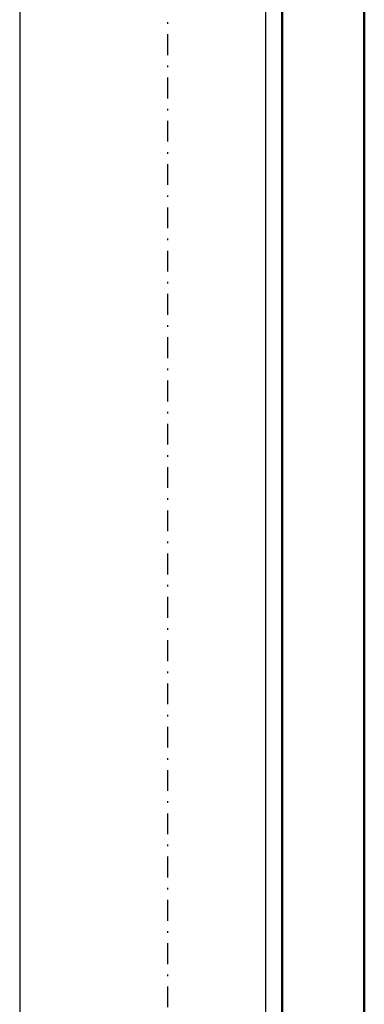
# Model space of a CAD drawing. Header units: centimetres. Extents: x 42630 to 130002, y 15 to 29179.
# Tile 85 of 175: x 51064 to 51085, y 4808 to 4868. Entities that reach past the tile are written whole.
import ezdxf

# ---------------------------------------------------------------- set-up
doc = ezdxf.new("R2010")
doc.units = ezdxf.units.CM
doc.header["$LTSCALE"] = 0.01
doc.linetypes.add('DASHDOT2', pattern=[12.7, 6.35, -3.175, 0, -3.175])
for name, color, linetype in [('333 - linia 3', 253, 'Continuous'), ('A-ELEWACJE', 253, 'Continuous'), ('A-Grid', 253, 'DASHDOT2')]:
    doc.layers.add(name, color=color, linetype=linetype)
doc.layers.add('CKSCIANY_PRZEKR', color=253, linetype='Continuous', lineweight=50)

# ---------------------------------------------------------------- blocks, each defined once
blk = doc.blocks.new('A$7E8814A102C37C')
at = {"layer": 'A-Grid', "ltscale": 20}
blk.add_lwpolyline([(1500, -130), (1500, -1964.5)], dxfattribs=at)
blk = doc.blocks.new('A$7E8A16153526364')
at = {"layer": '333 - linia 3'}
blk.add_lwpolyline([(-15200, -12455), (-15050, -12455), (-15050, -8655), (-15200, -8655)], close=True, dxfattribs=at)

msp = doc.modelspace()

# ---------------------------------------------------------------- linework, layer by layer
at = {"layer": 'CKSCIANY_PRZEKR'}
for p, q in [((51079.82, 5095.604), (51079.82, 4514.604)), ((51084.819, 5095.552), (51084.819, 4509.604))]:
    msp.add_line(p, q, dxfattribs=at)

# ---------------------------------------------------------------- block references
at = {"layer": 'A-ELEWACJE', "xscale": 0.1, "yscale": 0.1, "zscale": 0.1}
msp.add_blockref('A$7E8A16153526364', (52583.82, 5781.604), dxfattribs=at)
at = {"layer": 'A-Grid', "lineweight": -3}
msp.add_blockref('A$7E8814A102C37C', (49572.82, 6187.604), dxfattribs=at)

doc.saveas('drawing.dxf')
